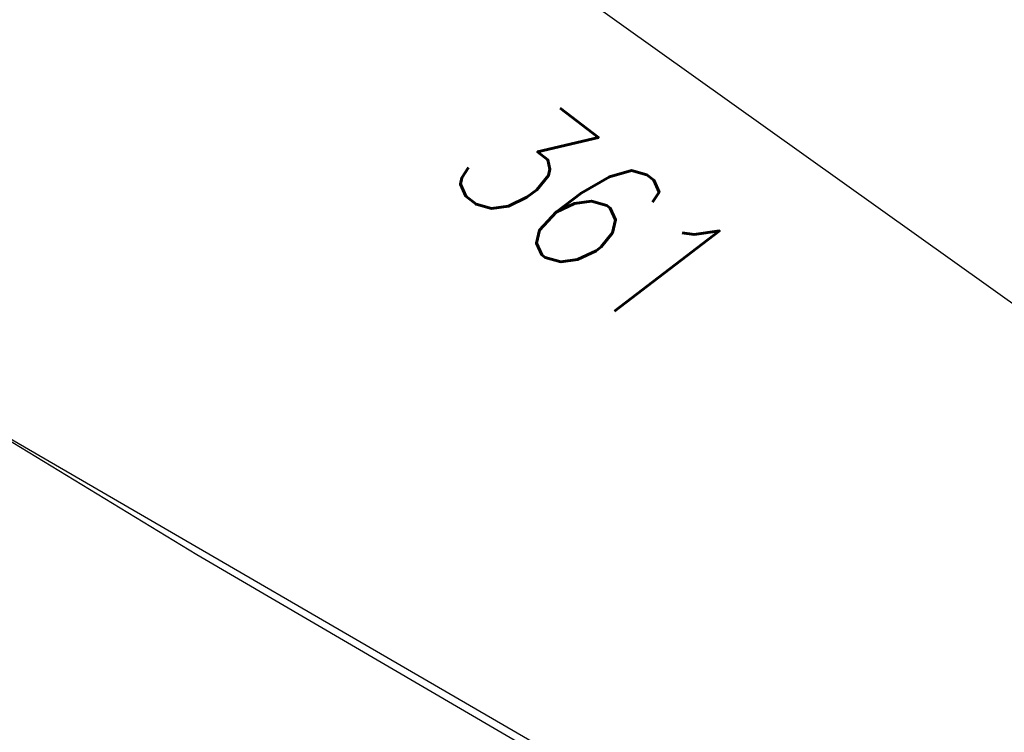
# Model space of a CAD drawing. Extents: x 448814 to 449970, y 436659 to 437685.
# Tile 33 of 132: x 448913 to 448932, y 437398 to 437412. Entities that reach past the tile are written whole.
import ezdxf

# ---------------------------------------------------------------- set-up
doc = ezdxf.new("R2010")
doc.units = 0
doc.header["$LTSCALE"] = 2
doc.header["$MEASUREMENT"] = 0
doc.linetypes.add('AUSGEZOGEN', pattern=[0])
for name, color, linetype in [('213_FLSTNR', 8, 'AUSGEZOGEN'), ('213_GRENZL', 8, 'AUSGEZOGEN'), ('DB-Bestand', 8, 'CONTINUOUS'), ('MULDE', 250, 'AUSGEZOGEN'), ('STROMLTG', 4, 'AUSGEZOGEN')]:
    doc.layers.add(name, color=color, linetype=linetype)
doc.styles.add('ROMANS', font='romans.shx', dxfattribs={"width": 0.8})

msp = doc.modelspace()

# ---------------------------------------------------------------- linework, layer by layer
at = {"layer": '213_GRENZL'}
msp.add_line((448955.635, 437379.17), (448896.171, 437413.666), dxfattribs=at)
at = {"layer": 'DB-Bestand', "linetype": 'Continuous'}
for p, q in [((448905.652, 437408.322), (448916.51, 437401.721)), ((448916.51, 437401.721), (448926.838, 437395.701))]:
    msp.add_line(p, q, dxfattribs=at)
at = {"layer": 'MULDE'}
msp.add_lwpolyline([(449106.23, 437375.23, 0.000009), (449130.561, 437357.33, 0.000999)], format="xyb", dxfattribs=at)
at = {"layer": 'STROMLTG', "flags": 128}
msp.add_lwpolyline([(449808.657, 436783.328), (449699.476, 436860.623), (449444.3, 437041.877), (449195.395, 437219.161), (448919.454, 437415.951), (448883.121, 437441.787)], dxfattribs=at)

# ---------------------------------------------------------------- texts
at = {"layer": '213_FLSTNR', "style": 'ROMANS', "oblique": 15, "width": 0.8}
msp.add_text('361', height=2.5, rotation=322.3369, dxfattribs=at).set_placement((448921.243, 437409.167))

doc.saveas('drawing.dxf')
